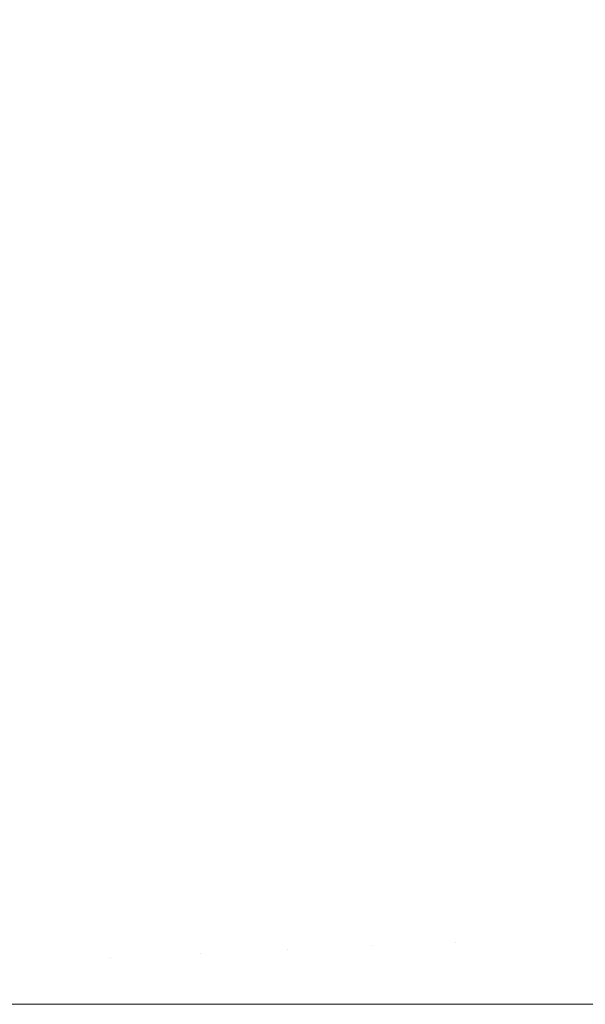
# Model space of a CAD drawing. Header units: centimetres. Extents: x -26 to 27.3, y -25.9 to -24.1.
# Tile 217 of 224: x 27.2238 to 27.2474, y -24.1599 to -24.1188. Entities that reach past the tile are written whole.
import ezdxf

# ---------------------------------------------------------------- set-up
doc = ezdxf.new("R2010")
doc.units = ezdxf.units.CM
doc.header["$LTSCALE"] = 2.54
doc.layers.add('Lucido design-1', color=7, linetype='Continuous')

# ---------------------------------------------------------------- blocks, each defined once
blk = doc.blocks.new('Gruppo-7-1')
at = {"color": 7, "linetype": 'Continuous', "lineweight": 9}
for points, invisible_edges in [([(27.247177, -24.114613, 1181.661332), (27.24909, -24.117477, 1181.661332), (27.246919, -24.11886, 1181.658157), (27.245068, -24.11609, 1181.658157)], 15), ([(27.238707, -24.116772, 1182.393323), (27.240534, -24.119264, 1182.393323), (27.242921, -24.117593, 1182.390274), (27.241019, -24.114999, 1182.390274)], 15), ([(27.240956, -24.115047, 1181.655094), (27.242857, -24.117638, 1181.655094), (27.240547, -24.119256, 1181.652146), (27.238719, -24.116763, 1181.652146)], 15), ([(27.220413, -24.118533, 1182.405514), (27.222181, -24.120225, 1182.405514), (27.224626, -24.11778, 1182.403062), (27.22275, -24.115983, 1182.403062)], 15), ([(27.230338, -24.116069, 1181.646615), (27.232204, -24.118196, 1181.646615), (27.229792, -24.12022, 1181.64404), (27.228017, -24.118196, 1181.64404)], 15), ([(27.245068, -24.11609, 1181.658157), (27.246919, -24.11886, 1181.658157), (27.244642, -24.120311, 1181.655094), (27.242857, -24.117638, 1181.655094)], 15), ([(27.242921, -24.117593, 1182.390274), (27.244709, -24.120268, 1182.390274), (27.247053, -24.118775, 1182.387108), (27.245198, -24.115999, 1182.387108)], 15), ([(27.226155, -24.116251, 1181.64404), (27.228017, -24.118196, 1181.64404), (27.225586, -24.120423, 1181.641563), (27.223824, -24.118582, 1181.641563)], 15), ([(27.224626, -24.11778, 1182.403062), (27.226423, -24.119656, 1182.403062), (27.227746, -24.118444, 1182.4017), (27.225896, -24.11651, 1182.4017)], 15), ([(27.227746, -24.118444, 1182.4017), (27.229511, -24.120456, 1182.4017), (27.232015, -24.118355, 1182.399049), (27.230157, -24.116235, 1182.399049)], 15), ([(27.232015, -24.118355, 1182.399049), (27.23378, -24.120553, 1182.399049), (27.236293, -24.118625, 1182.39625), (27.234442, -24.116319, 1182.39625)], 15), ([(27.234537, -24.116239, 1181.649318), (27.236391, -24.11855, 1181.649318), (27.233976, -24.120403, 1181.646615), (27.232204, -24.118196, 1181.646615)], 15), ([(27.221983, -24.11682, 1181.641563), (27.223824, -24.118582, 1181.641563), (27.221461, -24.120945, 1181.639259), (27.219725, -24.119283, 1181.639259)], 15), ([(27.236293, -24.118625, 1182.39625), (27.238041, -24.12101, 1182.39625), (27.240534, -24.119264, 1182.393323), (27.238707, -24.116772, 1182.393323)], 15), ([(27.238719, -24.116763, 1181.652146), (27.240547, -24.119256, 1181.652146), (27.238143, -24.120939, 1181.649318), (27.236391, -24.11855, 1181.649318)], 15), ([(27.240534, -24.119264, 1182.393323), (27.242251, -24.121834, 1182.393323), (27.244709, -24.120268, 1182.390274), (27.242921, -24.117593, 1182.390274)], 15), ([(27.242857, -24.117638, 1181.655094), (27.244642, -24.120311, 1181.655094), (27.242264, -24.121826, 1181.652146), (27.240547, -24.119256, 1181.652146)], 15), ([(27.24909, -24.117477, 1181.661332), (27.250877, -24.120421, 1181.661332), (27.248647, -24.121708, 1181.658157), (27.246919, -24.11886, 1181.658157)], 15), ([(27.247053, -24.118775, 1182.387108), (27.248785, -24.121629, 1182.387108), (27.251073, -24.120308, 1182.383831), (27.249281, -24.117355, 1182.383831)], 15), ([(27.222181, -24.120225, 1182.405514), (27.223873, -24.121993, 1182.405514), (27.226423, -24.119656, 1182.403062), (27.224626, -24.11778, 1182.403062)], 15), ([(27.228017, -24.118196, 1181.64404), (27.229792, -24.12022, 1181.64404), (27.227267, -24.122339, 1181.641563), (27.225586, -24.120423, 1181.641563)], 15), ([(27.226423, -24.119656, 1182.403062), (27.228136, -24.12161, 1182.403062), (27.229511, -24.120456, 1182.4017), (27.227746, -24.118444, 1182.4017)], 15), ([(27.229511, -24.120456, 1182.4017), (27.231186, -24.122543, 1182.4017), (27.23378, -24.120553, 1182.399049), (27.232015, -24.118355, 1182.399049)], 15), ([(27.232204, -24.118196, 1181.646615), (27.233976, -24.120403, 1181.646615), (27.231477, -24.12232, 1181.64404), (27.229792, -24.12022, 1181.64404)], 15), ([(27.236391, -24.11855, 1181.649318), (27.238143, -24.120939, 1181.649318), (27.235649, -24.122685, 1181.646615), (27.233976, -24.120403, 1181.646615)], 15), ([(27.223824, -24.118582, 1181.641563), (27.225586, -24.120423, 1181.641563), (27.223123, -24.122681, 1181.639259), (27.221461, -24.120945, 1181.639259)], 15), ([(27.23378, -24.120553, 1182.399049), (27.235447, -24.122827, 1182.399049), (27.238041, -24.12101, 1182.39625), (27.236293, -24.118625, 1182.39625)], 15), ([(27.246919, -24.11886, 1181.658157), (27.248647, -24.121708, 1181.658157), (27.246309, -24.123058, 1181.655094), (27.244642, -24.120311, 1181.655094)], 15), ([(27.244709, -24.120268, 1182.390274), (27.246378, -24.123019, 1182.390274), (27.248785, -24.121629, 1182.387108), (27.247053, -24.118775, 1182.387108)], 15), ([(27.238041, -24.12101, 1182.39625), (27.239684, -24.123469, 1182.39625), (27.242251, -24.121834, 1182.393323), (27.240534, -24.119264, 1182.393323)], 15), ([(27.240547, -24.119256, 1181.652146), (27.242264, -24.121826, 1181.652146), (27.239789, -24.123402, 1181.649318), (27.238143, -24.120939, 1181.649318)], 15), ([(27.223873, -24.121993, 1182.405514), (27.225487, -24.123833, 1182.405514), (27.228136, -24.12161, 1182.403062), (27.226423, -24.119656, 1182.403062)], 15), ([(27.219661, -24.122745, 1182.40782), (27.221246, -24.1244, 1182.40782), (27.223873, -24.121993, 1182.405514), (27.222181, -24.120225, 1182.405514)], 15), ([(27.225586, -24.120423, 1181.641563), (27.227267, -24.122339, 1181.641563), (27.224707, -24.124487, 1181.639259), (27.223123, -24.122681, 1181.639259)], 15), ([(27.229792, -24.12022, 1181.64404), (27.231477, -24.12232, 1181.64404), (27.228862, -24.124327, 1181.641563), (27.227267, -24.122339, 1181.641563)], 15), ([(27.228136, -24.12161, 1182.403062), (27.229762, -24.123636, 1182.403062), (27.231186, -24.122543, 1182.4017), (27.229511, -24.120456, 1182.4017)], 15), ([(27.231186, -24.122543, 1182.4017), (27.232769, -24.124702, 1182.4017), (27.235447, -24.122827, 1182.399049), (27.23378, -24.120553, 1182.399049)], 15), ([(27.233976, -24.120403, 1181.646615), (27.235649, -24.122685, 1181.646615), (27.233069, -24.124491, 1181.64404), (27.231477, -24.12232, 1181.64404)], 15), ([(27.242251, -24.121834, 1182.393323), (27.243854, -24.124476, 1182.393323), (27.246378, -24.123019, 1182.390274), (27.244709, -24.120268, 1182.390274)], 15), ([(27.244642, -24.120311, 1181.655094), (27.246309, -24.123058, 1181.655094), (27.243867, -24.124468, 1181.652146), (27.242264, -24.121826, 1181.652146)], 15), ([(27.235447, -24.122827, 1182.399049), (27.237013, -24.125171, 1182.399049), (27.239684, -24.123469, 1182.39625), (27.238041, -24.12101, 1182.39625)], 15), ([(27.238143, -24.120939, 1181.649318), (27.239789, -24.123402, 1181.649318), (27.237221, -24.125038, 1181.646615), (27.235649, -24.122685, 1181.646615)], 15), ([(27.225487, -24.123833, 1182.405514), (27.227019, -24.125741, 1182.405514), (27.229762, -24.123636, 1182.403062), (27.228136, -24.12161, 1182.403062)], 15), ([(27.239684, -24.123469, 1182.39625), (27.241219, -24.125997, 1182.39625), (27.243854, -24.124476, 1182.393323), (27.242251, -24.121834, 1182.393323)], 15), ([(27.242264, -24.121826, 1181.652146), (27.243867, -24.124468, 1181.652146), (27.241326, -24.125935, 1181.649318), (27.239789, -24.123402, 1181.649318)], 15), ([(27.248647, -24.121708, 1181.658157), (27.25025, -24.124629, 1181.658157), (27.247855, -24.125876, 1181.655094), (27.246309, -24.123058, 1181.655094)], 15), ([(27.246378, -24.123019, 1182.390274), (27.247925, -24.125839, 1182.390274), (27.250391, -24.124556, 1182.387108), (27.248785, -24.121629, 1182.387108)], 15), ([(27.221246, -24.1244, 1182.40782), (27.222757, -24.126123, 1182.40782), (27.225487, -24.123833, 1182.405514), (27.223873, -24.121993, 1182.405514)], 15), ([(27.227267, -24.122339, 1181.641563), (27.228862, -24.124327, 1181.641563), (27.226211, -24.126361, 1181.639259), (27.224707, -24.124487, 1181.639259)], 15), ([(27.231477, -24.12232, 1181.64404), (27.233069, -24.124491, 1181.64404), (27.230369, -24.126382, 1181.641563), (27.228862, -24.124327, 1181.641563)], 15), ([(27.229762, -24.123636, 1182.403062), (27.231299, -24.125731, 1182.403062), (27.232769, -24.124702, 1182.4017), (27.231186, -24.122543, 1182.4017)], 15), ([(27.223123, -24.122681, 1181.639259), (27.224707, -24.124487, 1181.639259), (27.22208, -24.126692, 1181.637095), (27.220594, -24.124997, 1181.637095)], 15), ([(27.232769, -24.124702, 1182.4017), (27.234256, -24.126927, 1182.4017), (27.237013, -24.125171, 1182.399049), (27.235447, -24.122827, 1182.399049)], 15), ([(27.235649, -24.122685, 1181.646615), (27.237221, -24.125038, 1181.646615), (27.234565, -24.12673, 1181.64404), (27.233069, -24.124491, 1181.64404)], 15), ([(27.243854, -24.124476, 1182.393323), (27.24534, -24.127185, 1182.393323), (27.247925, -24.125839, 1182.390274), (27.246378, -24.123019, 1182.390274)], 15), ([(27.246309, -24.123058, 1181.655094), (27.247855, -24.125876, 1181.655094), (27.245354, -24.127178, 1181.652146), (27.243867, -24.124468, 1181.652146)], 15), ([(27.237013, -24.125171, 1182.399049), (27.238476, -24.127581, 1182.399049), (27.241219, -24.125997, 1182.39625), (27.239684, -24.123469, 1182.39625)], 15), ([(27.239789, -24.123402, 1181.649318), (27.241326, -24.125935, 1181.649318), (27.238689, -24.127458, 1181.646615), (27.237221, -24.125038, 1181.646615)], 15), ([(27.222757, -24.126123, 1182.40782), (27.224192, -24.127911, 1182.40782), (27.227019, -24.125741, 1182.405514), (27.225487, -24.123833, 1182.405514)], 15), ([(27.227019, -24.125741, 1182.405514), (27.228466, -24.127715, 1182.405514), (27.231299, -24.125731, 1182.403062), (27.229762, -24.123636, 1182.403062)], 15), ([(27.224707, -24.124487, 1181.639259), (27.226211, -24.126361, 1181.639259), (27.22349, -24.128449, 1181.637095), (27.22208, -24.126692, 1181.637095)], 15), ([(27.228862, -24.124327, 1181.641563), (27.230369, -24.126382, 1181.641563), (27.227632, -24.128299, 1181.639259), (27.226211, -24.126361, 1181.639259)], 15), ([(27.233069, -24.124491, 1181.64404), (27.234565, -24.12673, 1181.64404), (27.231785, -24.128501, 1181.641563), (27.230369, -24.126382, 1181.641563)], 15), ([(27.231299, -24.125731, 1182.403062), (27.232742, -24.127892, 1182.403062), (27.234256, -24.126927, 1182.4017), (27.232769, -24.124702, 1182.4017)], 15), ([(27.241219, -24.125997, 1182.39625), (27.242641, -24.12859, 1182.39625), (27.24534, -24.127185, 1182.393323), (27.243854, -24.124476, 1182.393323)], 15), ([(27.243867, -24.124468, 1181.652146), (27.245354, -24.127178, 1181.652146), (27.242751, -24.128533, 1181.649318), (27.241326, -24.125935, 1181.649318)], 15), ([(27.237221, -24.125038, 1181.646615), (27.238689, -24.127458, 1181.646615), (27.235962, -24.129032, 1181.64404), (27.234565, -24.12673, 1181.64404)], 15), ([(27.234256, -24.126927, 1182.4017), (27.235644, -24.129215, 1182.4017), (27.238476, -24.127581, 1182.399049), (27.237013, -24.125171, 1182.399049)], 15), ([(27.224192, -24.127911, 1182.40782), (27.225547, -24.129759, 1182.40782), (27.228466, -24.127715, 1182.405514), (27.227019, -24.125741, 1182.405514)], 15), ([(27.228466, -24.127715, 1182.405514), (27.229826, -24.12975, 1182.405514), (27.232742, -24.127892, 1182.403062), (27.231299, -24.125731, 1182.403062)], 15), ([(27.241326, -24.125935, 1181.649318), (27.242751, -24.128533, 1181.649318), (27.24005, -24.129939, 1181.646615), (27.238689, -24.127458, 1181.646615)], 15), ([(27.24534, -24.127185, 1182.393323), (27.246707, -24.129956, 1182.393323), (27.249348, -24.128725, 1182.390274), (27.247925, -24.125839, 1182.390274)], 15), ([(27.247855, -24.125876, 1181.655094), (27.249276, -24.128758, 1181.655094), (27.246721, -24.12995, 1181.652146), (27.245354, -24.127178, 1181.652146)], 15), ([(27.219952, -24.128477, 1182.409974), (27.221286, -24.13014, 1182.409974), (27.224192, -24.127911, 1182.40782), (27.222757, -24.126123, 1182.40782)], 15), ([(27.226211, -24.126361, 1181.639259), (27.227632, -24.128299, 1181.639259), (27.224823, -24.130266, 1181.637095), (27.22349, -24.128449, 1181.637095)], 15), ([(27.238476, -24.127581, 1182.399049), (27.239832, -24.130052, 1182.399049), (27.242641, -24.12859, 1182.39625), (27.241219, -24.125997, 1182.39625)], 15), ([(27.230369, -24.126382, 1181.641563), (27.231785, -24.128501, 1181.641563), (27.228967, -24.130297, 1181.639259), (27.227632, -24.128299, 1181.639259)], 15), ([(27.234565, -24.12673, 1181.64404), (27.235962, -24.129032, 1181.64404), (27.233107, -24.13068, 1181.641563), (27.231785, -24.128501, 1181.641563)], 15), ([(27.232742, -24.127892, 1182.403062), (27.23409, -24.130113, 1182.403062), (27.235644, -24.129215, 1182.4017), (27.234256, -24.126927, 1182.4017)], 15), ([(27.242641, -24.12859, 1182.39625), (27.243949, -24.131242, 1182.39625), (27.246707, -24.129956, 1182.393323), (27.24534, -24.127185, 1182.393323)], 15), ([(27.245354, -24.127178, 1181.652146), (27.246721, -24.12995, 1181.652146), (27.244061, -24.13119, 1181.649318), (27.242751, -24.128533, 1181.649318)], 15), ([(27.235644, -24.129215, 1182.4017), (27.236932, -24.131562, 1182.4017), (27.239832, -24.130052, 1182.399049), (27.238476, -24.127581, 1182.399049)], 15), ([(27.238689, -24.127458, 1181.646615), (27.24005, -24.129939, 1181.646615), (27.237257, -24.131393, 1181.64404), (27.235962, -24.129032, 1181.64404)], 15), ([(27.221286, -24.13014, 1182.409974), (27.222547, -24.13186, 1182.409974), (27.225547, -24.129759, 1182.40782), (27.224192, -24.127911, 1182.40782)], 15), ([(27.225547, -24.129759, 1182.40782), (27.22682, -24.131664, 1182.40782), (27.229826, -24.12975, 1182.405514), (27.228466, -24.127715, 1182.405514)], 15), ([(27.229826, -24.12975, 1182.405514), (27.231095, -24.131842, 1182.405514), (27.23409, -24.130113, 1182.403062), (27.232742, -24.127892, 1182.403062)], 15), ([(27.227632, -24.128299, 1181.639259), (27.228967, -24.130297, 1181.639259), (27.226074, -24.132139, 1181.637095), (27.224823, -24.130266, 1181.637095)], 15), ([(27.22349, -24.128449, 1181.637095), (27.224823, -24.130266, 1181.637095), (27.221947, -24.132279, 1181.635074), (27.220705, -24.130586, 1181.635074)], 15), ([(27.231785, -24.128501, 1181.641563), (27.233107, -24.13068, 1181.641563), (27.230213, -24.132351, 1181.639259), (27.228967, -24.130297, 1181.639259)], 15), ([(27.239832, -24.130052, 1182.399049), (27.241078, -24.132581, 1182.399049), (27.243949, -24.131242, 1182.39625), (27.242641, -24.12859, 1182.39625)], 15), ([(27.242751, -24.128533, 1181.649318), (27.244061, -24.13119, 1181.649318), (27.241302, -24.132477, 1181.646615), (27.24005, -24.129939, 1181.646615)], 15), ([(27.246707, -24.129956, 1182.393323), (27.247952, -24.132784, 1182.393323), (27.250644, -24.131669, 1182.390274), (27.249348, -24.128725, 1182.390274)], 15), ([(27.249276, -24.128758, 1181.655094), (27.250571, -24.1317, 1181.655094), (27.247966, -24.132779, 1181.652146), (27.246721, -24.12995, 1181.652146)], 15), ([(27.235962, -24.129032, 1181.64404), (27.237257, -24.131393, 1181.64404), (27.234333, -24.132915, 1181.641563), (27.233107, -24.13068, 1181.641563)], 15), ([(27.23409, -24.130113, 1182.403062), (27.23534, -24.132391, 1182.403062), (27.236932, -24.131562, 1182.4017), (27.235644, -24.129215, 1182.4017)], 15), ([(27.222547, -24.13186, 1182.409974), (27.223731, -24.133632, 1182.409974), (27.22682, -24.131664, 1182.40782), (27.225547, -24.129759, 1182.40782)], 15), ([(27.22682, -24.131664, 1182.40782), (27.228009, -24.133624, 1182.40782), (27.231095, -24.131842, 1182.405514), (27.229826, -24.12975, 1182.405514)], 15), ([(27.236932, -24.131562, 1182.4017), (27.238116, -24.133962, 1182.4017), (27.241078, -24.132581, 1182.399049), (27.239832, -24.130052, 1182.399049)], 15), ([(27.24005, -24.129939, 1181.646615), (27.241302, -24.132477, 1181.646615), (27.238448, -24.133807, 1181.64404), (27.237257, -24.131393, 1181.64404)], 15), ([(27.243949, -24.131242, 1182.39625), (27.24514, -24.133949, 1182.39625), (27.247952, -24.132784, 1182.393323), (27.246707, -24.129956, 1182.393323)], 15), ([(27.246721, -24.12995, 1181.652146), (27.247966, -24.132779, 1181.652146), (27.245254, -24.133902, 1181.649318), (27.244061, -24.13119, 1181.649318)], 15), ([(27.224823, -24.130266, 1181.637095), (27.226074, -24.132139, 1181.637095), (27.223114, -24.134026, 1181.635074), (27.221947, -24.132279, 1181.635074)], 15), ([(27.228967, -24.130297, 1181.639259), (27.230213, -24.132351, 1181.639259), (27.227243, -24.134066, 1181.637095), (27.226074, -24.132139, 1181.637095)], 15), ([(27.231095, -24.131842, 1182.405514), (27.232272, -24.133988, 1182.405514), (27.23534, -24.132391, 1182.403062), (27.23409, -24.130113, 1182.403062)], 15), ([(27.233107, -24.13068, 1181.641563), (27.234333, -24.132915, 1181.641563), (27.231369, -24.134458, 1181.639259), (27.230213, -24.132351, 1181.639259)], 15), ([(27.241078, -24.132581, 1182.399049), (27.242214, -24.135161, 1182.399049), (27.24514, -24.133949, 1182.39625), (27.243949, -24.131242, 1182.39625)], 15), ([(27.244061, -24.13119, 1181.649318), (27.245254, -24.133902, 1181.649318), (27.242442, -24.135067, 1181.646615), (27.241302, -24.132477, 1181.646615)], 15), ([(27.223731, -24.133632, 1182.409974), (27.224837, -24.135455, 1182.409974), (27.228009, -24.133624, 1182.40782), (27.22682, -24.131664, 1182.40782)], 15), ([(27.237257, -24.131393, 1181.64404), (27.238448, -24.133807, 1181.64404), (27.23546, -24.135201, 1181.641563), (27.234333, -24.132915, 1181.641563)], 15), ([(27.23534, -24.132391, 1182.403062), (27.236489, -24.134721, 1182.403062), (27.238116, -24.133962, 1182.4017), (27.236932, -24.131562, 1182.4017)], 15), ([(27.228009, -24.133624, 1182.40782), (27.229111, -24.135633, 1182.40782), (27.232272, -24.133988, 1182.405514), (27.231095, -24.131842, 1182.405514)], 15), ([(27.226074, -24.132139, 1181.637095), (27.227243, -24.134066, 1181.637095), (27.224203, -24.135821, 1181.635074), (27.223114, -24.134026, 1181.635074)], 15), ([(27.230213, -24.132351, 1181.639259), (27.231369, -24.134458, 1181.639259), (27.228327, -24.136041, 1181.637095), (27.227243, -24.134066, 1181.637095)], 15), ([(27.232272, -24.133988, 1182.405514), (27.233355, -24.136182, 1182.405514), (27.236489, -24.134721, 1182.403062), (27.23534, -24.132391, 1182.403062)], 15), ([(27.241302, -24.132477, 1181.646615), (27.242442, -24.135067, 1181.646615), (27.239532, -24.136272, 1181.64404), (27.238448, -24.133807, 1181.64404)], 15), ([(27.234333, -24.132915, 1181.641563), (27.23546, -24.135201, 1181.641563), (27.232432, -24.136613, 1181.639259), (27.231369, -24.134458, 1181.639259)], 15), ([(27.238116, -24.133962, 1182.4017), (27.239193, -24.136412, 1182.4017), (27.242214, -24.135161, 1182.399049), (27.241078, -24.132581, 1182.399049)], 15), ([(27.24514, -24.133949, 1182.39625), (27.246212, -24.136705, 1182.39625), (27.249072, -24.135664, 1182.393323), (27.247952, -24.132784, 1182.393323)], 15), ([(27.247966, -24.132779, 1181.652146), (27.249086, -24.135659, 1181.652146), (27.246328, -24.136663, 1181.649318), (27.245254, -24.133902, 1181.649318)], 15), ([(27.220564, -24.13565, 1182.411974), (27.221585, -24.137333, 1182.411974), (27.224837, -24.135455, 1182.409974), (27.223731, -24.133632, 1182.409974)], 15), ([(27.224837, -24.135455, 1182.409974), (27.225863, -24.137324, 1182.409974), (27.229111, -24.135633, 1182.40782), (27.228009, -24.133624, 1182.40782)], 15), ([(27.223114, -24.134026, 1181.635074), (27.224203, -24.135821, 1181.635074), (27.221098, -24.137614, 1181.633198), (27.22009, -24.135952, 1181.633198)], 15), ([(27.227243, -24.134066, 1181.637095), (27.228327, -24.136041, 1181.637095), (27.225213, -24.137662, 1181.635074), (27.224203, -24.135821, 1181.635074)], 15), ([(27.229111, -24.135633, 1182.40782), (27.230125, -24.137688, 1182.40782), (27.233355, -24.136182, 1182.405514), (27.232272, -24.133988, 1182.405514)], 15), ([(27.238448, -24.133807, 1181.64404), (27.239532, -24.136272, 1181.64404), (27.236487, -24.137533, 1181.641563), (27.23546, -24.135201, 1181.641563)], 15), ([(27.236489, -24.134721, 1182.403062), (27.237535, -24.137099, 1182.403062), (27.239193, -24.136412, 1182.4017), (27.238116, -24.133962, 1182.4017)], 15), ([(27.242214, -24.135161, 1182.399049), (27.243236, -24.137789, 1182.399049), (27.246212, -24.136705, 1182.39625), (27.24514, -24.133949, 1182.39625)], 15), ([(27.245254, -24.133902, 1181.649318), (27.246328, -24.136663, 1181.649318), (27.243467, -24.137704, 1181.646615), (27.242442, -24.135067, 1181.646615)], 15), ([(27.231369, -24.134458, 1181.639259), (27.232432, -24.136613, 1181.639259), (27.229324, -24.138062, 1181.637095), (27.228327, -24.136041, 1181.637095)], 15), ([(27.233355, -24.136182, 1182.405514), (27.23434, -24.138422, 1182.405514), (27.237535, -24.137099, 1182.403062), (27.236489, -24.134721, 1182.403062)], 15), ([(27.23546, -24.135201, 1181.641563), (27.236487, -24.137533, 1181.641563), (27.2334, -24.138812, 1181.639259), (27.232432, -24.136613, 1181.639259)], 15), ([(27.239193, -24.136412, 1182.4017), (27.240164, -24.138907, 1182.4017), (27.243236, -24.137789, 1182.399049), (27.242214, -24.135161, 1182.399049)], 15), ([(27.242442, -24.135067, 1181.646615), (27.243467, -24.137704, 1181.646615), (27.240508, -24.138781, 1181.64404), (27.239532, -24.136272, 1181.64404)], 15), ([(27.224203, -24.135821, 1181.635074), (27.225213, -24.137662, 1181.635074), (27.222033, -24.139318, 1181.633198), (27.221098, -24.137614, 1181.633198)], 15), ([(27.221585, -24.137333, 1182.411974), (27.222532, -24.139058, 1182.411974), (27.225863, -24.137324, 1182.409974), (27.224837, -24.135455, 1182.409974)], 15), ([(27.225863, -24.137324, 1182.409974), (27.226806, -24.139236, 1182.409974), (27.230125, -24.137688, 1182.40782), (27.229111, -24.135633, 1182.40782)], 15), ([(27.246212, -24.136705, 1182.39625), (27.247163, -24.139506, 1182.39625), (27.250065, -24.138591, 1182.393323), (27.249072, -24.135664, 1182.393323)], 15), ([(27.249086, -24.135659, 1181.652146), (27.250079, -24.138586, 1181.652146), (27.24728, -24.139468, 1181.649318), (27.246328, -24.136663, 1181.649318)], 15), ([(27.228327, -24.136041, 1181.637095), (27.229324, -24.138062, 1181.637095), (27.226142, -24.139546, 1181.635074), (27.225213, -24.137662, 1181.635074)], 15), ([(27.230125, -24.137688, 1182.40782), (27.231048, -24.139786, 1182.40782), (27.23434, -24.138422, 1182.405514), (27.233355, -24.136182, 1182.405514)], 15), ([(27.232432, -24.136613, 1181.639259), (27.2334, -24.138812, 1181.639259), (27.230231, -24.140124, 1181.637095), (27.229324, -24.138062, 1181.637095)], 15), ([(27.239532, -24.136272, 1181.64404), (27.240508, -24.138781, 1181.64404), (27.237411, -24.139909, 1181.641563), (27.236487, -24.137533, 1181.641563)], 15), ([(27.237535, -24.137099, 1182.403062), (27.238477, -24.139521, 1182.403062), (27.240164, -24.138907, 1182.4017), (27.239193, -24.136412, 1182.4017)], 15), ([(27.243236, -24.137789, 1182.399049), (27.244142, -24.140458, 1182.399049), (27.247163, -24.139506, 1182.39625), (27.246212, -24.136705, 1182.39625)], 15), ([(27.246328, -24.136663, 1181.649318), (27.24728, -24.139468, 1181.649318), (27.244377, -24.140384, 1181.646615), (27.243467, -24.137704, 1181.646615)], 15), ([(27.222532, -24.139058, 1182.411974), (27.223402, -24.140823, 1182.411974), (27.226806, -24.139236, 1182.409974), (27.225863, -24.137324, 1182.409974)], 15), ([(27.23434, -24.138422, 1182.405514), (27.235227, -24.140703, 1182.405514), (27.238477, -24.139521, 1182.403062), (27.237535, -24.137099, 1182.403062)], 15), ([(27.225213, -24.137662, 1181.635074), (27.226142, -24.139546, 1181.635074), (27.222892, -24.141061, 1181.633198), (27.222033, -24.139318, 1181.633198)], 15), ([(27.226806, -24.139236, 1182.409974), (27.227664, -24.141188, 1182.409974), (27.231048, -24.139786, 1182.40782), (27.230125, -24.137688, 1182.40782)], 15), ([(27.236487, -24.137533, 1181.641563), (27.237411, -24.139909, 1181.641563), (27.23427, -24.141052, 1181.639259), (27.2334, -24.138812, 1181.639259)], 15), ([(27.240164, -24.138907, 1182.4017), (27.241024, -24.141441, 1182.4017), (27.244142, -24.140458, 1182.399049), (27.243236, -24.137789, 1182.399049)], 15), ([(27.243467, -24.137704, 1181.646615), (27.244377, -24.140384, 1181.646615), (27.241374, -24.141331, 1181.64404), (27.240508, -24.138781, 1181.64404)], 15), ([(27.229324, -24.138062, 1181.637095), (27.230231, -24.140124, 1181.637095), (27.226988, -24.141468, 1181.635074), (27.226142, -24.139546, 1181.635074)], 15), ([(27.231048, -24.139786, 1182.40782), (27.231879, -24.141922, 1182.40782), (27.235227, -24.140703, 1182.405514), (27.23434, -24.138422, 1182.405514)], 15), ([(27.247163, -24.139506, 1182.39625), (27.24799, -24.142345, 1182.39625), (27.25093, -24.141557, 1182.393323), (27.250065, -24.138591, 1182.393323)], 15), ([(27.250079, -24.138586, 1181.652146), (27.250944, -24.141553, 1181.652146), (27.24811, -24.142313, 1181.649318), (27.24728, -24.139468, 1181.649318)], 15), ([(27.2334, -24.138812, 1181.639259), (27.23427, -24.141052, 1181.639259), (27.231048, -24.142225, 1181.637095), (27.230231, -24.140124, 1181.637095)], 15), ([(27.240508, -24.138781, 1181.64404), (27.241374, -24.141331, 1181.64404), (27.23823, -24.142322, 1181.641563), (27.237411, -24.139909, 1181.641563)], 15), ([(27.238477, -24.139521, 1182.403062), (27.239312, -24.141981, 1182.403062), (27.241024, -24.141441, 1182.4017), (27.240164, -24.138907, 1182.4017)], 15), ([(27.223402, -24.140823, 1182.411974), (27.224195, -24.142625, 1182.411974), (27.227664, -24.141188, 1182.409974), (27.226806, -24.139236, 1182.409974)], 15), ([(27.235227, -24.140703, 1182.405514), (27.236014, -24.143021, 1182.405514), (27.239312, -24.141981, 1182.403062), (27.238477, -24.139521, 1182.403062)], 15), ([(27.244142, -24.140458, 1182.399049), (27.244931, -24.143165, 1182.399049), (27.24799, -24.142345, 1182.39625), (27.247163, -24.139506, 1182.39625)], 15), ([(27.24728, -24.139468, 1181.649318), (27.24811, -24.142313, 1181.649318), (27.245169, -24.143101, 1181.646615), (27.244377, -24.140384, 1181.646615)], 15), ([(27.226142, -24.139546, 1181.635074), (27.226988, -24.141468, 1181.635074), (27.223675, -24.14284, 1181.633198), (27.222892, -24.141061, 1181.633198)], 15), ([(27.227664, -24.141188, 1182.409974), (27.228437, -24.143175, 1182.409974), (27.231879, -24.141922, 1182.40782), (27.231048, -24.139786, 1182.40782)], 15), ([(27.237411, -24.139909, 1181.641563), (27.23823, -24.142322, 1181.641563), (27.235043, -24.143327, 1181.639259), (27.23427, -24.141052, 1181.639259)], 15), ([(27.230231, -24.140124, 1181.637095), (27.231048, -24.142225, 1181.637095), (27.227749, -24.143425, 1181.635074), (27.226988, -24.141468, 1181.635074)], 15), ([(27.231879, -24.141922, 1182.40782), (27.232615, -24.144092, 1182.40782), (27.236014, -24.143021, 1182.405514), (27.235227, -24.140703, 1182.405514)], 15), ([(27.241024, -24.141441, 1182.4017), (27.241773, -24.144011, 1182.4017), (27.244931, -24.143165, 1182.399049), (27.244142, -24.140458, 1182.399049)], 15), ([(27.244377, -24.140384, 1181.646615), (27.245169, -24.143101, 1181.646615), (27.242127, -24.143916, 1181.64404), (27.241374, -24.141331, 1181.64404)], 15), ([(27.21992, -24.142447, 1182.413815), (27.220645, -24.144095, 1182.413815), (27.224195, -24.142625, 1182.411974), (27.223402, -24.140823, 1182.411974)], 15), ([(27.23427, -24.141052, 1181.639259), (27.235043, -24.143327, 1181.639259), (27.231772, -24.144358, 1181.637095), (27.231048, -24.142225, 1181.637095)], 15), ([(27.226988, -24.141468, 1181.635074), (27.227749, -24.143425, 1181.635074), (27.22438, -24.144652, 1181.633198), (27.223675, -24.14284, 1181.633198)], 15), ([(27.224195, -24.142625, 1182.411974), (27.224908, -24.144459, 1182.411974), (27.228437, -24.143175, 1182.409974), (27.227664, -24.141188, 1182.409974)], 15), ([(27.241374, -24.141331, 1181.64404), (27.242127, -24.143916, 1181.64404), (27.238943, -24.144769, 1181.641563), (27.23823, -24.142322, 1181.641563)], 15), ([(27.239312, -24.141981, 1182.403062), (27.240039, -24.144475, 1182.403062), (27.241773, -24.144011, 1182.4017), (27.241024, -24.141441, 1182.4017)], 15), ([(27.228437, -24.143175, 1182.409974), (27.229122, -24.145194, 1182.409974), (27.232615, -24.144092, 1182.40782), (27.231879, -24.141922, 1182.40782)], 15), ([(27.236014, -24.143021, 1182.405514), (27.236699, -24.14537, 1182.405514), (27.240039, -24.144475, 1182.403062), (27.239312, -24.141981, 1182.403062)], 15), ([(27.231048, -24.142225, 1181.637095), (27.231772, -24.144358, 1181.637095), (27.228424, -24.145414, 1181.635074), (27.227749, -24.143425, 1181.635074)], 15), ([(27.23823, -24.142322, 1181.641563), (27.238943, -24.144769, 1181.641563), (27.235715, -24.145634, 1181.639259), (27.235043, -24.143327, 1181.639259)], 15), ([(27.244931, -24.143165, 1182.399049), (27.245601, -24.145903, 1182.399049), (27.248693, -24.145217, 1182.39625), (27.24799, -24.142345, 1182.39625)], 15), ([(27.24811, -24.142313, 1181.649318), (27.248814, -24.145191, 1181.649318), (27.245841, -24.14585, 1181.646615), (27.245169, -24.143101, 1181.646615)], 15), ([(27.220645, -24.144095, 1182.413815), (27.221297, -24.145773, 1182.413815), (27.224908, -24.144459, 1182.411974), (27.224195, -24.142625, 1182.411974)], 15), ([(27.223675, -24.14284, 1181.633198), (27.22438, -24.144652, 1181.633198), (27.220946, -24.145901, 1181.631471), (27.220299, -24.144239, 1181.631471)], 15), ([(27.224908, -24.144459, 1182.411974), (27.225541, -24.146323, 1182.411974), (27.229122, -24.145194, 1182.409974), (27.228437, -24.143175, 1182.409974)], 15), ([(27.232615, -24.144092, 1182.40782), (27.233257, -24.146293, 1182.40782), (27.236699, -24.14537, 1182.405514), (27.236014, -24.143021, 1182.405514)], 15), ([(27.241773, -24.144011, 1182.4017), (27.242409, -24.14661, 1182.4017), (27.245601, -24.145903, 1182.399049), (27.244931, -24.143165, 1182.399049)], 15), ([(27.245169, -24.143101, 1181.646615), (27.245841, -24.14585, 1181.646615), (27.242767, -24.146531, 1181.64404), (27.242127, -24.143916, 1181.64404)], 15), ([(27.227749, -24.143425, 1181.635074), (27.228424, -24.145414, 1181.635074), (27.225004, -24.146492, 1181.633198), (27.22438, -24.144652, 1181.633198)], 15), ([(27.235043, -24.143327, 1181.639259), (27.235715, -24.145634, 1181.639259), (27.232403, -24.146521, 1181.637095), (27.231772, -24.144358, 1181.637095)], 15), ([(27.242127, -24.143916, 1181.64404), (27.242767, -24.146531, 1181.64404), (27.239549, -24.147245, 1181.641563), (27.238943, -24.144769, 1181.641563)], 15), ([(27.240039, -24.144475, 1182.403062), (27.240657, -24.146999, 1182.403062), (27.242409, -24.14661, 1182.4017), (27.241773, -24.144011, 1182.4017)], 15), ([(27.221297, -24.145773, 1182.413815), (27.221876, -24.147478, 1182.413815), (27.225541, -24.146323, 1182.411974), (27.224908, -24.144459, 1182.411974)], 15), ([(27.231772, -24.144358, 1181.637095), (27.232403, -24.146521, 1181.637095), (27.229012, -24.14743, 1181.635074), (27.228424, -24.145414, 1181.635074)], 15), ([(27.229122, -24.145194, 1182.409974), (27.229719, -24.14724, 1182.409974), (27.233257, -24.146293, 1182.40782), (27.232615, -24.144092, 1182.40782)], 15), ([(27.22438, -24.144652, 1181.633198), (27.225004, -24.146492, 1181.633198), (27.221519, -24.147591, 1181.631471), (27.220946, -24.145901, 1181.631471)], 15), ([(27.238943, -24.144769, 1181.641563), (27.239549, -24.147245, 1181.641563), (27.236286, -24.147968, 1181.639259), (27.235715, -24.145634, 1181.639259)], 15), ([(27.236699, -24.14537, 1182.405514), (27.23728, -24.147747, 1182.405514), (27.240657, -24.146999, 1182.403062), (27.240039, -24.144475, 1182.403062)], 15), ([(27.225541, -24.146323, 1182.411974), (27.226091, -24.148213, 1182.411974), (27.229719, -24.14724, 1182.409974), (27.229122, -24.145194, 1182.409974)], 15), ([(27.245601, -24.145903, 1182.399049), (27.246151, -24.148668, 1182.399049), (27.24927, -24.148118, 1182.39625), (27.248693, -24.145217, 1182.39625)], 15), ([(27.248814, -24.145191, 1181.649318), (27.249392, -24.148096, 1181.649318), (27.246393, -24.148625, 1181.646615), (27.245841, -24.14585, 1181.646615)], 15), ([(27.228424, -24.145414, 1181.635074), (27.229012, -24.14743, 1181.635074), (27.225548, -24.148358, 1181.633198), (27.225004, -24.146492, 1181.633198)], 15), ([(27.235715, -24.145634, 1181.639259), (27.236286, -24.147968, 1181.639259), (27.232938, -24.14871, 1181.637095), (27.232403, -24.146521, 1181.637095)], 15), ([(27.233257, -24.146293, 1182.40782), (27.233802, -24.148519, 1182.40782), (27.23728, -24.147747, 1182.405514), (27.236699, -24.14537, 1182.405514)], 15), ([(27.242409, -24.14661, 1182.4017), (27.242931, -24.149236, 1182.4017), (27.246151, -24.148668, 1182.399049), (27.245601, -24.145903, 1182.399049)], 15), ([(27.245841, -24.14585, 1181.646615), (27.246393, -24.148625, 1181.646615), (27.243292, -24.149172, 1181.64404), (27.242767, -24.146531, 1181.64404)], 15), ([(27.225004, -24.146492, 1181.633198), (27.225548, -24.148358, 1181.633198), (27.222018, -24.149304, 1181.631471), (27.221519, -24.147591, 1181.631471)], 15), ([(27.221876, -24.147478, 1182.413815), (27.22238, -24.149207, 1182.413815), (27.226091, -24.148213, 1182.411974), (27.225541, -24.146323, 1182.411974)], 15), ([(27.232403, -24.146521, 1181.637095), (27.232938, -24.14871, 1181.637095), (27.229511, -24.14947, 1181.635074), (27.229012, -24.14743, 1181.635074)], 15), ([(27.229719, -24.14724, 1182.409974), (27.230226, -24.149311, 1182.409974), (27.233802, -24.148519, 1182.40782), (27.233257, -24.146293, 1182.40782)], 15), ([(27.242767, -24.146531, 1181.64404), (27.243292, -24.149172, 1181.64404), (27.240046, -24.149744, 1181.641563), (27.239549, -24.147245, 1181.641563)], 15), ([(27.240657, -24.146999, 1182.403062), (27.241164, -24.149547, 1182.403062), (27.242931, -24.149236, 1182.4017), (27.242409, -24.14661, 1182.4017)], 15), ([(27.226091, -24.148213, 1182.411974), (27.226559, -24.150124, 1182.411974), (27.230226, -24.149311, 1182.409974), (27.229719, -24.14724, 1182.409974)], 15), ([(27.239549, -24.147245, 1181.641563), (27.240046, -24.149744, 1181.641563), (27.236755, -24.150325, 1181.639259), (27.236286, -24.147968, 1181.639259)], 15), ([(27.23728, -24.147747, 1182.405514), (27.237758, -24.150148, 1182.405514), (27.241164, -24.149547, 1182.403062), (27.240657, -24.146999, 1182.403062)], 15), ([(27.229012, -24.14743, 1181.635074), (27.229511, -24.14947, 1181.635074), (27.22601, -24.150246, 1181.633198), (27.225548, -24.148358, 1181.633198)], 15), ([(27.233802, -24.148519, 1182.40782), (27.234249, -24.150766, 1182.40782), (27.237758, -24.150148, 1182.405514), (27.23728, -24.147747, 1182.405514)], 15), ([(27.236286, -24.147968, 1181.639259), (27.236755, -24.150325, 1181.639259), (27.233378, -24.15092, 1181.637095), (27.232938, -24.14871, 1181.637095)], 15), ([(27.246151, -24.148668, 1182.399049), (27.24658, -24.151454, 1182.399049), (27.24972, -24.151041, 1182.39625), (27.24927, -24.148118, 1182.39625)], 15), ([(27.249392, -24.148096, 1181.649318), (27.249842, -24.151025, 1181.649318), (27.246824, -24.151422, 1181.646615), (27.246393, -24.148625, 1181.646615)], 15), ([(27.225548, -24.148358, 1181.633198), (27.22601, -24.150246, 1181.633198), (27.222442, -24.151037, 1181.631471), (27.222018, -24.149304, 1181.631471)], 15), ([(27.22238, -24.149207, 1182.413815), (27.222808, -24.150956, 1182.413815), (27.226559, -24.150124, 1182.411974), (27.226091, -24.148213, 1182.411974)], 15), ([(27.230226, -24.149311, 1182.409974), (27.230642, -24.151402, 1182.409974), (27.234249, -24.150766, 1182.40782), (27.233802, -24.148519, 1182.40782)], 15), ([(27.232938, -24.14871, 1181.637095), (27.233378, -24.15092, 1181.637095), (27.229921, -24.15153, 1181.635074), (27.229511, -24.14947, 1181.635074)], 15), ([(27.242931, -24.149236, 1182.4017), (27.243338, -24.151881, 1182.4017), (27.24658, -24.151454, 1182.399049), (27.246151, -24.148668, 1182.399049)], 15), ([(27.246393, -24.148625, 1181.646615), (27.246824, -24.151422, 1181.646615), (27.243702, -24.151833, 1181.64404), (27.243292, -24.149172, 1181.64404)], 15), ([(27.226559, -24.150124, 1182.411974), (27.226943, -24.152055, 1182.411974), (27.230642, -24.151402, 1182.409974), (27.230226, -24.149311, 1182.409974)], 15), ([(27.243292, -24.149172, 1181.64404), (27.243702, -24.151833, 1181.64404), (27.240434, -24.152263, 1181.641563), (27.240046, -24.149744, 1181.641563)], 15), ([(27.241164, -24.149547, 1182.403062), (27.241559, -24.152115, 1182.403062), (27.243338, -24.151881, 1182.4017), (27.242931, -24.149236, 1182.4017)], 15), ([(27.229511, -24.14947, 1181.635074), (27.229921, -24.15153, 1181.635074), (27.22639, -24.152152, 1181.633198), (27.22601, -24.150246, 1181.633198)], 15), ([(27.240046, -24.149744, 1181.641563), (27.240434, -24.152263, 1181.641563), (27.237121, -24.152699, 1181.639259), (27.236755, -24.150325, 1181.639259)], 15), ([(27.237758, -24.150148, 1182.405514), (27.23813, -24.152567, 1182.405514), (27.241559, -24.152115, 1182.403062), (27.241164, -24.149547, 1182.403062)], 15), ([(27.222808, -24.150956, 1182.413815), (27.223159, -24.152722, 1182.413815), (27.226943, -24.152055, 1182.411974), (27.226559, -24.150124, 1182.411974)], 15), ([(27.234249, -24.150766, 1182.40782), (27.234597, -24.153032, 1182.40782), (27.23813, -24.152567, 1182.405514), (27.237758, -24.150148, 1182.405514)], 15), ([(27.22601, -24.150246, 1181.633198), (27.22639, -24.152152, 1181.633198), (27.22279, -24.152787, 1181.631471), (27.222442, -24.151037, 1181.631471)], 15), ([(27.236755, -24.150325, 1181.639259), (27.237121, -24.152699, 1181.639259), (27.233721, -24.153147, 1181.637095), (27.233378, -24.15092, 1181.637095)], 15), ([(27.233378, -24.15092, 1181.637095), (27.233721, -24.153147, 1181.637095), (27.23024, -24.153605, 1181.635074), (27.229921, -24.15153, 1181.635074)], 15), ([(27.230642, -24.151402, 1182.409974), (27.230966, -24.15351, 1182.409974), (27.234597, -24.153032, 1182.40782), (27.234249, -24.150766, 1182.40782)], 15), ([(27.24658, -24.151454, 1182.399049), (27.246886, -24.154256, 1182.399049), (27.250042, -24.15398, 1182.39625), (27.24972, -24.151041, 1182.39625)], 15), ([(27.249842, -24.151025, 1181.649318), (27.250165, -24.15397, 1181.649318), (27.247132, -24.154235, 1181.646615), (27.246824, -24.151422, 1181.646615)], 15), ([(27.226943, -24.152055, 1182.411974), (27.227243, -24.154, 1182.411974), (27.230966, -24.15351, 1182.409974), (27.230642, -24.151402, 1182.409974)], 15), ([(27.243338, -24.151881, 1182.4017), (27.24363, -24.154541, 1182.4017), (27.246886, -24.154256, 1182.399049), (27.24658, -24.151454, 1182.399049)], 15), ([(27.246824, -24.151422, 1181.646615), (27.247132, -24.154235, 1181.646615), (27.243995, -24.154509, 1181.64404), (27.243702, -24.151833, 1181.64404)], 15), ([(27.229921, -24.15153, 1181.635074), (27.23024, -24.153605, 1181.635074), (27.226685, -24.154073, 1181.633198), (27.22639, -24.152152, 1181.633198)], 15), ([(27.243702, -24.151833, 1181.64404), (27.243995, -24.154509, 1181.64404), (27.240711, -24.154797, 1181.641563), (27.240434, -24.152263, 1181.641563)], 15), ([(27.22639, -24.152152, 1181.633198), (27.226685, -24.154073, 1181.633198), (27.223062, -24.15455, 1181.631471), (27.22279, -24.152787, 1181.631471)], 15), ([(27.223159, -24.152722, 1182.413815), (27.223433, -24.154501, 1182.413815), (27.227243, -24.154, 1182.411974), (27.226943, -24.152055, 1182.411974)], 15), ([(27.240434, -24.152263, 1181.641563), (27.240711, -24.154797, 1181.641563), (27.237382, -24.155088, 1181.639259), (27.237121, -24.152699, 1181.639259)], 15), ([(27.23813, -24.152567, 1182.405514), (27.238397, -24.154999, 1182.405514), (27.241842, -24.154698, 1182.403062), (27.241559, -24.152115, 1182.403062)], 15), ([(27.241559, -24.152115, 1182.403062), (27.241842, -24.154698, 1182.403062), (27.24363, -24.154541, 1182.4017), (27.243338, -24.151881, 1182.4017)], 15), ([(27.234597, -24.153032, 1182.40782), (27.234847, -24.15531, 1182.40782), (27.238397, -24.154999, 1182.405514), (27.23813, -24.152567, 1182.405514)], 15), ([(27.230966, -24.15351, 1182.409974), (27.231198, -24.155629, 1182.409974), (27.234847, -24.15531, 1182.40782), (27.234597, -24.153032, 1182.40782)], 15), ([(27.237121, -24.152699, 1181.639259), (27.237382, -24.155088, 1181.639259), (27.233966, -24.155387, 1181.637095), (27.233721, -24.153147, 1181.637095)], 15), ([(27.227243, -24.154, 1182.411974), (27.227457, -24.155956, 1182.411974), (27.231198, -24.155629, 1182.409974), (27.230966, -24.15351, 1182.409974)], 15), ([(27.233721, -24.153147, 1181.637095), (27.233966, -24.155387, 1181.637095), (27.230469, -24.155693, 1181.635074), (27.23024, -24.153605, 1181.635074)], 15), ([(27.23024, -24.153605, 1181.635074), (27.230469, -24.155693, 1181.635074), (27.226897, -24.156005, 1181.633198), (27.226685, -24.154073, 1181.633198)], 15), ([(27.226685, -24.154073, 1181.633198), (27.226897, -24.156005, 1181.633198), (27.223256, -24.156324, 1181.631471), (27.223062, -24.15455, 1181.631471)], 15), ([(27.223433, -24.154501, 1182.413815), (27.223629, -24.156291, 1182.413815), (27.227457, -24.155956, 1182.411974), (27.227243, -24.154, 1182.411974)], 15), ([(27.24363, -24.154541, 1182.4017), (27.243805, -24.157212, 1182.4017), (27.247071, -24.15707, 1182.399049), (27.246886, -24.154256, 1182.399049)], 15), ([(27.247132, -24.154235, 1181.646615), (27.247317, -24.157059, 1181.646615), (27.244171, -24.157196, 1181.64404), (27.243995, -24.154509, 1181.64404)], 15), ([(27.246886, -24.154256, 1182.399049), (27.247071, -24.15707, 1182.399049), (27.250235, -24.156931, 1182.39625), (27.250042, -24.15398, 1182.39625)], 15), ([(27.250165, -24.15397, 1181.649318), (27.250359, -24.156926, 1181.649318), (27.247317, -24.157059, 1181.646615), (27.247132, -24.154235, 1181.646615)], 15), ([(27.238397, -24.154999, 1182.405514), (27.238557, -24.157441, 1182.405514), (27.242012, -24.15729, 1182.403062), (27.241842, -24.154698, 1182.403062)], 15), ([(27.243995, -24.154509, 1181.64404), (27.244171, -24.157196, 1181.64404), (27.240878, -24.15734, 1181.641563), (27.240711, -24.154797, 1181.641563)], 15), ([(27.241842, -24.154698, 1182.403062), (27.242012, -24.15729, 1182.403062), (27.243805, -24.157212, 1182.4017), (27.24363, -24.154541, 1182.4017)], 15), ([(27.237382, -24.155088, 1181.639259), (27.237539, -24.157486, 1181.639259), (27.234113, -24.157635, 1181.637095), (27.233966, -24.155387, 1181.637095)], 15), ([(27.234847, -24.15531, 1182.40782), (27.234997, -24.157597, 1182.40782), (27.238557, -24.157441, 1182.405514), (27.238397, -24.154999, 1182.405514)], 15), ([(27.240711, -24.154797, 1181.641563), (27.240878, -24.15734, 1181.641563), (27.237539, -24.157486, 1181.639259), (27.237382, -24.155088, 1181.639259)], 15), ([(27.233966, -24.155387, 1181.637095), (27.234113, -24.157635, 1181.637095), (27.230606, -24.157788, 1181.635074), (27.230469, -24.155693, 1181.635074)], 15), ([(27.231198, -24.155629, 1182.409974), (27.231338, -24.157756, 1182.409974), (27.234997, -24.157597, 1182.40782), (27.234847, -24.15531, 1182.40782)], 15), ([(27.223629, -24.156291, 1182.413815), (27.223747, -24.158088, 1182.413815), (27.227586, -24.15792, 1182.411974), (27.227457, -24.155956, 1182.411974)], 15), ([(27.230469, -24.155693, 1181.635074), (27.230606, -24.157788, 1181.635074), (27.227024, -24.157945, 1181.633198), (27.226897, -24.156005, 1181.633198)], 15), ([(27.227457, -24.155956, 1182.411974), (27.227586, -24.15792, 1182.411974), (27.231338, -24.157756, 1182.409974), (27.231198, -24.155629, 1182.409974)], 15), ([(27.226897, -24.156005, 1181.633198), (27.227024, -24.157945, 1181.633198), (27.223373, -24.158104, 1181.631471), (27.223256, -24.156324, 1181.631471)], 15), ([(27.244171, -24.157196, 1181.64404), (27.24423, -24.159888, 1181.64404), (27.240933, -24.159888, 1181.641563), (27.240878, -24.15734, 1181.641563)], 13), ([(27.242012, -24.15729, 1182.403062), (27.242068, -24.159888, 1182.403062), (27.243863, -24.159888, 1182.4017), (27.243805, -24.157212, 1182.4017)], 13), ([(27.244224, -24.159888, 1182.401407), (27.247132, -24.159888, 1182.399049), (27.247071, -24.15707, 1182.399049), (27.243805, -24.157212, 1182.4017)], 14), ([(27.243805, -24.157212, 1182.4017), (27.243863, -24.159888, 1182.4017), (27.244224, -24.159888, 1182.401407)], 9), ([(27.247317, -24.157059, 1181.646615), (27.247379, -24.159888, 1181.646615), (27.24423, -24.159888, 1181.64404), (27.244171, -24.157196, 1181.64404)], 13), ([(27.247375, -24.159888, 1182.398835), (27.2503, -24.159888, 1182.39625), (27.250235, -24.156931, 1182.39625), (27.247071, -24.15707, 1182.399049)], 14), ([(27.247071, -24.15707, 1182.399049), (27.247132, -24.159888, 1182.399049), (27.247375, -24.159888, 1182.398835)], 9), ([(27.250359, -24.156926, 1181.649318), (27.250423, -24.159888, 1181.649318), (27.247379, -24.159888, 1181.646615), (27.247317, -24.157059, 1181.646615)], 13), ([(27.234997, -24.157597, 1182.40782), (27.231338, -24.157756, 1182.409974), (27.231384, -24.159888, 1182.409974), (27.234154, -24.159888, 1182.408345)], 11), ([(27.237539, -24.157486, 1181.639259), (27.237592, -24.159888, 1181.639259), (27.234162, -24.159888, 1181.637095), (27.234113, -24.157635, 1181.637095)], 13), ([(27.234154, -24.159888, 1182.408345), (27.235047, -24.159888, 1182.40782), (27.234997, -24.157597, 1182.40782)], 10), ([(27.238557, -24.157441, 1182.405514), (27.234997, -24.157597, 1182.40782), (27.235047, -24.159888, 1182.40782), (27.237582, -24.159888, 1182.406179)], 11), ([(27.240878, -24.15734, 1181.641563), (27.240933, -24.159888, 1181.641563), (27.237592, -24.159888, 1181.639259), (27.237539, -24.157486, 1181.639259)], 13), ([(27.237582, -24.159888, 1182.406179), (27.23861, -24.159888, 1182.405514), (27.238557, -24.157441, 1182.405514)], 10), ([(27.242012, -24.15729, 1182.403062), (27.238557, -24.157441, 1182.405514), (27.23861, -24.159888, 1182.405514), (27.240922, -24.159888, 1182.403875)], 11), ([(27.240922, -24.159888, 1182.403875), (27.242068, -24.159888, 1182.403062), (27.242012, -24.15729, 1182.403062)], 10), ([(27.227024, -24.157945, 1181.633198), (27.227066, -24.159888, 1181.633198), (27.223412, -24.159888, 1181.631471), (27.223373, -24.158104, 1181.631471)], 13), ([(27.227586, -24.15792, 1182.411974), (27.223747, -24.158088, 1182.413815), (27.223786, -24.159888, 1182.413815), (27.227061, -24.159888, 1182.412246)], 11), ([(27.230606, -24.157788, 1181.635074), (27.230652, -24.159888, 1181.635074), (27.227066, -24.159888, 1181.633198), (27.227024, -24.157945, 1181.633198)], 13), ([(27.227061, -24.159888, 1182.412246), (27.227629, -24.159888, 1182.411974), (27.227586, -24.15792, 1182.411974)], 10), ([(27.231338, -24.157756, 1182.409974), (27.227586, -24.15792, 1182.411974), (27.227629, -24.159888, 1182.411974), (27.230645, -24.159888, 1182.410368)], 11), ([(27.234113, -24.157635, 1181.637095), (27.234162, -24.159888, 1181.637095), (27.230652, -24.159888, 1181.635074), (27.230606, -24.157788, 1181.635074)], 13), ([(27.230645, -24.159888, 1182.410368), (27.231384, -24.159888, 1182.409974), (27.231338, -24.157756, 1182.409974)], 10), ([(27.23861, -25.759888, 1182.405514), (27.240922, -25.759888, 1182.403875), (27.240922, -24.159888, 1182.403875), (27.23861, -24.159888, 1182.405514)], 10), ([(27.242068, -24.159888, 1182.403062), (27.240922, -24.159888, 1182.403875), (27.240922, -25.759888, 1182.403875), (27.242068, -25.759888, 1182.403062)], 10), ([(27.242068, -25.759888, 1182.403062), (27.243863, -25.759888, 1182.4017), (27.243863, -24.159888, 1182.4017), (27.242068, -24.159888, 1182.403062)], 10), ([(27.243863, -25.759888, 1182.4017), (27.244224, -25.759888, 1182.401407), (27.244224, -24.159888, 1182.401407), (27.243863, -24.159888, 1182.4017)], 10), ([(27.247132, -24.159888, 1182.399049), (27.244224, -24.159888, 1182.401407), (27.244224, -25.759888, 1182.401407), (27.247132, -25.759888, 1182.399049)], 10), ([(27.247132, -25.759888, 1182.399049), (27.247375, -25.759888, 1182.398835), (27.247375, -24.159888, 1182.398835), (27.247132, -24.159888, 1182.399049)], 10), ([(27.2503, -24.159888, 1182.39625), (27.247375, -24.159888, 1182.398835), (27.247375, -25.759888, 1182.398835), (27.2503, -25.759888, 1182.39625)], 10)]:
    blk.add_3dface(points, dxfattribs=dict(at, invisible_edges=invisible_edges))

msp = doc.modelspace()

# ---------------------------------------------------------------- block references
at = {"layer": 'Lucido design-1', "color": 7}
msp.add_blockref('Gruppo-7-1', (0, 0), dxfattribs=at)

doc.saveas('drawing.dxf')
